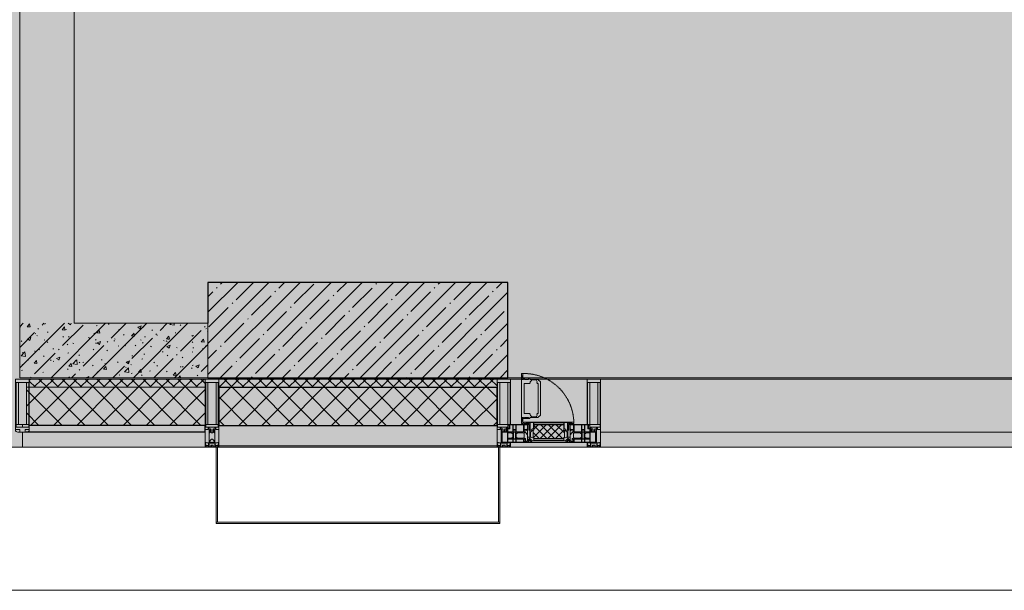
# Model space of a CAD drawing. Header units: millimetres. Extents: x -76220005 to 7466349, y -86687 to 22351.
# Tile 48 of 256: x 44238 to 47848, y -50259 to -48166. Entities that reach past the tile are written whole.
import ezdxf

# ---------------------------------------------------------------- set-up
doc = ezdxf.new("R2010")
doc.units = ezdxf.units.MM
doc.linetypes.add('-D1-02х01', pattern=[3, 2, -1])
for name, color, linetype, lineweight in [('_0', 7, 'Continuous', 13), ('A-200-M_WALL', 7, 'Continuous', 5), ('A-200-M_WALL_PAT', 7, 'Continuous', 5), ('A-214-M_CURT_WALL', 7, 'Continuous', 5), ('A-215-M_CURT_PANEL', 7, 'Continuous', 5), ('A-230-M_FLOOR', 7, 'Continuous', 5), ('A-280-M_COLUMN', 7, 'Continuous', 5), ('A-314-M_WINDOW', 7, 'Continuous', 5), ('S-280-M_COLUMN', 7, 'Continuous', 5), ('Z-060-M_DETAIL', 7, 'Continuous', 5), ('Ограждение', 7, 'Continuous', 5), ('Поручни', 7, 'Continuous', 5)]:
    doc.layers.add(name, color=color, linetype=linetype, lineweight=lineweight)
pattern_1 = [(45, (0, 0), (-21.2132, 21.2132), []), (135, (0, 0), (-21.2132, -21.2132), [])]
pattern_2 = [(45, (0, 0), (-42.4264, 42.4264), []), (135, (0, 0), (-42.4264, -42.4264), [])]
pattern_3 = [(45, (36177.98, -48979.44), (-75.4342, 75.4342), [106.68, -17.78, 3.556, -17.78]), (45, (36177.98, -48904.05), (-75.4342, 75.4342), []), (50, (36177.98, -48979.44), (127.5292, -11.1576), [13.335, -146.685]), (355, (36177.98, -48979.44), (-24.6697, 133.74), [10.668, -117.348]), (100.451, (36188.6, -48980.37), (102.8597, 122.5818), [11.333, -124.663]), (46.184, (36177.98, -48943.88), (189.7552, -29.4304), [20.002, -220.027]), (96.636, (36193.79, -48946.33), (166.1822, 173.1996), [17, -186.995]), (351.184, (36177.98, -48943.88), (166.184, 173.1976), [16.002, -176.022]), (21, (36195.76, -48952.77), (106.1303, -71.586), [13.335, -146.685]), (326, (36195.76, -48952.77), (43.2619, 128.9318), [10.668, -117.348]), (71.451, (36204.6, -48958.73), (149.392, 57.345), [11.333, -124.663]), (37.5, (36177.975, -48979.436), (2.16223, 59.18836), [3.353, -112.573, 3.353, -115.773, -117.792]), (37.5, (36177.975, -48979.436), (2.16223, 59.18836), [-235.052, 3.353, -114.44]), (7.5, (36177.975, -48979.436), (46.77386, 70.12615), [3.353, -64.567, 3.353, -109.906, -44.894]), (7.5, (36177.975, -48979.436), (46.77386, 70.12615), [-181.178, 3.353, -41.542]), (327.5, (36138.326, -48979.436), (94.91367, -4.0101), [3.353, -41.097, 3.353, -135.331, -184.023]), (327.5, (36138.326, -48979.436), (94.91367, -4.0101), [-183.134, 3.353, -180.67]), (317.5, (36120.55, -48979.44), (103.6906, 17.7988), [3.353, -54.432, 3.353, -88.748, -130.683]), (317.5, (36120.55, -48979.44), (103.6906, 17.7988), [-149.885, 3.353, -127.33])]

# ---------------------------------------------------------------- blocks, each defined once
blk = doc.blocks.new('System Panel - A_PAN_Glass-3811965-50_AS_Plan_10')
at = {"layer": 'A-215-M_CURT_PANEL'}
for p, q in [((825, 55), (-825, 55)), ((-825, 55), (-825, 0)), ((825, 0), (825, 55)), ((-825, 0), (825, 0))]:
    blk.add_line(p, q, dxfattribs=at)
blk = doc.blocks.new('Rectangular Mullion - R_StandardFrame_50Wx250H-3725449-50_AS_Plan_10')
at = {"layer": 'A-214-M_CURT_WALL'}
blk.add_line((33540, -505), (31890, -505), dxfattribs=at)
blk = doc.blocks.new('A_PAN_Створка - 383мм-V12-50_AS_Plan_10')
at = {"layer": 'A-215-M_CURT_PANEL'}
h = blk.add_hatch(dxfattribs=at)
h.set_pattern_fill('FP_16', color=256, style=0, pattern_type=2)
h.set_pattern_definition([(225, (10000, -754.981), (14.142136, -14.142136), []), (315, (10000, -754.981), (14.142136, 14.142136), [])])
h.paths.add_polyline_path([(-54.5, -31.8), (-54.9, -34.1), (-57.2, -36.4), (-57.2, -60.8), (-54.6, -63.4), (-53.6, -82.7), (54.6, -81.8), (54.6, -63.4), (57.2, -60.8), (57.2, -36.4), (54.9, -34.1), (54.5, -31.8)])
at = {"layer": 'A-314-M_WINDOW'}
for p, q in [((-67.9, -17), (-171, -17)), ((-171, -17), (-171, -57)), ((-171, -18.5), (-153.5, -18.5)), ((-153.5, -18.5), (-152, -20)), ((-152, -20), (-152, -73.5)), ((-150.5, -17), (-150.5, -29.4)), ((-132.4, -18.6), (-150.5, -18.6)), ((-150.5, -29.4), (-132.4, -29.4)), ((-150.5, -33.6), (-150.5, -68)), ((-136.3, -33.6), (-150.5, -33.6)), ((-137.2, -31), (-135.8, -35)), ((-132.5, -31), (-137.2, -31)), ((-132.1, -36.8), (-135.8, -35)), ((-132.5, -31.9), (-133.4, -33.7)), ((-133.4, -33.7), (-130.1, -35.3)), ((-132.5, -31.9), (-132.5, -31)), ((-132.4, -29.4), (-132.4, -18.6)), ((-131, -18.2), (-131, -29.5)), ((-120.8, -18.2), (-131, -18.2)), ((-131, -29.5), (-120.8, -29.5)), ((-131, -30.9), (-131, -33)), ((-120.8, -30.9), (-131, -30.9)), ((-129.4, -34.6), (-131, -33)), ((-130.1, -35.3), (-129.4, -34.6)), ((-130.1, -35.3), (-130.1, -50.4)), ((-122.4, -34.6), (-120.8, -33)), ((-121.7, -35.3), (-122.4, -34.6)), ((-118.4, -33.7), (-121.7, -35.3)), ((-121.7, -35.3), (-121.7, -50.4)), ((-120.8, -18.2), (-120.8, -29.5)), ((-120.8, -30.9), (-120.8, -33)), ((-119.7, -36.8), (-115.9, -35)), ((-119.3, -18.6), (-92.5, -18.6)), ((-119.3, -29.4), (-119.3, -18.6)), ((-92.5, -29.4), (-119.3, -29.4)), ((-119.3, -31), (-114.6, -31)), ((-119.3, -31.9), (-119.3, -31)), ((-119.3, -31.9), (-118.4, -33.7)), ((-114.6, -31), (-115.9, -35)), ((-94.1, -33.5), (-115.4, -33.5)), ((-89.9, -35.1), (-94.1, -33.5)), ((-92.5, -18.6), (-92.5, -29.4)), ((-90.8, -18.5), (-90.8, -29.4)), ((-87.3, -18.5), (-90.8, -18.5)), ((-90.8, -29.4), (-85.9, -29.4)), ((-89.9, -32.5), (-89.9, -35.1)), ((-85.9, -32.5), (-89.9, -32.5)), ((-89.9, -35.1), (-89.9, -50.9)), ((-87.3, -20.4), (-87.3, -18.5)), ((-87.3, -20.4), (-87.3, -21.9)), ((-84.8, -20.4), (-87.3, -20.4)), ((-87.3, -21.9), (-85.9, -21.9)), ((-85.9, -18.2), (-85.9, -20.4)), ((-75.9, -18.2), (-85.9, -18.2)), ((-85.9, -21.9), (-85.9, -29.4)), ((-85.9, -29.4), (-85.9, -32.5)), ((-83.4, -20.4), (-84.8, -20.4)), ((-70, -33.8), (-83.4, -20.4)), ((-78, -84), (-78, -23.5)), ((-78, -23.5), (-67.9, -23.5)), ((-75.9, -21.5), (-75.9, -18.2)), ((-75.9, -21.5), (-75.9, -23.5)), ((-74.9, -21.5), (-75.9, -21.5)), ((-75.9, -23.5), (-73, -23.5)), ((-74.9, -17.9), (-74.9, -21.5)), ((-68.9, -17.9), (-74.9, -17.9)), ((-67.2, -29.3), (-73, -23.5)), ((-61.4, -23.5), (-70, -32.1)), ((-70, -32.1), (-70, -62.5)), ((-70, -36.8), (-70, -33.8)), ((-68.9, -21.5), (-68.9, -17.9)), ((-67.9, -21.5), (-68.9, -21.5)), ((67.9, -17), (-67.9, -17)), ((-61.4, -23.5), (-67.9, -17)), ((-67.9, -17), (-67.9, -23.5)), ((-67.9, -17), (67.9, -17)), ((-67.9, -21.5), (-67.9, -23.5)), ((-67.9, -23.5), (-64.6, -26.8)), ((-67.9, -23.5), (-64.6, -26.8)), ((-64.6, -26.8), (-67.2, -29.3)), ((-64.6, -26.8), (-61.4, -23.5)), ((61.4, -23.5), (-61.4, -23.5)), ((67.9, -17), (61.4, -23.5)), ((70, -32.1), (61.4, -23.5)), ((61.4, -23.5), (64.6, -26.8)), ((67.9, -23.5), (64.6, -26.8)), ((64.6, -26.8), (67.9, -23.5)), ((64.6, -26.8), (67.2, -29.3)), ((67.2, -29.3), (73, -23.5)), ((67.9, -23.5), (67.9, -17)), ((171, -17), (67.9, -17)), ((67.9, -21.5), (67.9, -23.5)), ((67.9, -21.5), (68.9, -21.5)), ((67.9, -23.5), (78, -23.5)), ((68.9, -17.9), (74.9, -17.9)), ((68.9, -21.5), (68.9, -17.9)), ((70, -33.8), (83.4, -20.4)), ((70, -62.5), (70, -32.1)), ((70, -36.8), (70, -33.8)), ((75.9, -23.5), (73, -23.5)), ((74.9, -17.9), (74.9, -21.5)), ((74.9, -21.5), (75.9, -21.5)), ((75.9, -18.2), (85.9, -18.2)), ((75.9, -21.5), (75.9, -18.2)), ((75.9, -21.5), (75.9, -23.5)), ((78, -23.5), (78, -84)), ((83.4, -20.4), (84.8, -20.4)), ((84.8, -20.4), (87.3, -20.4)), ((85.9, -18.2), (85.9, -20.4)), ((85.9, -21.9), (85.9, -29.4)), ((87.3, -21.9), (85.9, -21.9)), ((85.9, -29.4), (85.9, -32.5)), ((90.8, -29.4), (85.9, -29.4)), ((85.9, -32.5), (89.9, -32.5)), ((87.3, -18.5), (90.8, -18.5)), ((87.3, -20.4), (87.3, -18.5)), ((87.3, -20.4), (87.3, -21.9)), ((89.9, -32.5), (89.9, -35.1)), ((89.9, -35.1), (94.1, -33.5)), ((89.9, -35.1), (89.9, -50.9)), ((90.8, -18.5), (90.8, -29.4)), ((92.5, -18.6), (92.5, -29.4)), ((119.3, -18.6), (92.5, -18.6)), ((92.5, -29.4), (119.3, -29.4)), ((94.1, -33.5), (115.4, -33.5)), ((114.6, -31), (115.9, -35)), ((119.3, -31), (114.6, -31)), ((119.7, -36.8), (115.9, -35)), ((119.3, -31.9), (118.4, -33.7)), ((118.4, -33.7), (121.7, -35.3)), ((119.3, -29.4), (119.3, -18.6)), ((119.3, -31.9), (119.3, -31)), ((120.8, -18.2), (120.8, -29.5)), ((120.8, -18.2), (131, -18.2)), ((131, -29.5), (120.8, -29.5)), ((120.8, -30.9), (120.8, -33)), ((120.8, -30.9), (131, -30.9)), ((122.4, -34.6), (120.8, -33)), ((121.7, -35.3), (122.4, -34.6)), ((121.7, -35.3), (121.7, -50.4)), ((129.4, -34.6), (131, -33)), ((130.1, -35.3), (129.4, -34.6)), ((133.4, -33.7), (130.1, -35.3)), ((130.1, -35.3), (130.1, -50.4)), ((131, -18.2), (131, -29.5)), ((131, -30.9), (131, -33)), ((132.1, -36.8), (135.8, -35)), ((132.4, -18.6), (150.5, -18.6)), ((132.4, -29.4), (132.4, -18.6)), ((150.5, -29.4), (132.4, -29.4)), ((132.5, -31), (137.2, -31)), ((132.5, -31.9), (132.5, -31)), ((132.5, -31.9), (133.4, -33.7)), ((137.2, -31), (135.8, -35)), ((136.3, -33.6), (150.5, -33.6)), ((150.5, -17), (150.5, -29.4)), ((150.5, -33.6), (150.5, -68)), ((153.5, -18.5), (152, -20)), ((152, -20), (152, -73.5)), ((171, -18.5), (153.5, -18.5)), ((171, -57), (171, -17)), ((-171, -55.5), (-152, -55.5)), ((-171, -57), (-156, -57)), ((-153, -60), (-153, -73.5)), ((-136.4, -52.4), (-150.5, -52.4)), ((-150.5, -56.6), (-132.4, -56.6)), ((-150.5, -68), (-143.5, -68)), ((-150.5, -69.5), (-150.5, -73.5)), ((-145, -69.5), (-150.5, -69.5)), ((-145, -69.5), (-145, -79.5)), ((-143.5, -68), (-143.5, -81)), ((-137.2, -54.8), (-135.8, -50.8)), ((-132.5, -54.8), (-137.2, -54.8)), ((-132.1, -49), (-135.8, -50.8)), ((-133.4, -52), (-130.1, -50.4)), ((-132.5, -53.8), (-133.4, -52)), ((-132.5, -53.8), (-132.5, -54.8)), ((-132.4, -56.6), (-132.4, -82.5)), ((-132.1, -49), (-132.1, -36.8)), ((-129.4, -51.1), (-131, -52.7)), ((-131, -55.1), (-131, -52.7)), ((-120.8, -55.1), (-131, -55.1)), ((-131, -56.5), (-131, -62.6)), ((-131, -56.5), (-120.8, -56.5)), ((-120.8, -62.6), (-131, -62.6)), ((-131, -64.6), (-120.8, -64.6)), ((-131, -82.5), (-131, -64.6)), ((-130.1, -50.4), (-129.4, -51.1)), ((-121.7, -50.4), (-122.4, -51.1)), ((-122.4, -51.1), (-120.8, -52.7)), ((-118.4, -52), (-121.7, -50.4)), ((-120.8, -55.1), (-120.8, -52.7)), ((-120.8, -56.5), (-120.8, -62.6)), ((-120.8, -82.5), (-120.8, -64.6)), ((-119.7, -49), (-119.7, -36.8)), ((-119.7, -49), (-115.9, -50.8)), ((-119.3, -53.8), (-118.4, -52)), ((-119.3, -53.8), (-119.3, -54.8)), ((-119.3, -54.8), (-114.6, -54.8)), ((-119.3, -56.6), (-119.3, -82.5)), ((-92.5, -56.6), (-119.3, -56.6)), ((-114.6, -54.8), (-115.9, -50.8)), ((-94.1, -52.5), (-115.3, -52.5)), ((-89.9, -50.9), (-94.1, -52.5)), ((-92.5, -56.6), (-92.5, -82.5)), ((-90.8, -56.6), (-85.9, -56.6)), ((-90.8, -62.7), (-90.8, -56.6)), ((-80.4, -62.7), (-90.8, -62.7)), ((-90.8, -64.6), (-90.8, -82.5)), ((-80.1, -64.6), (-90.8, -64.6)), ((-89.9, -52.2), (-89.9, -50.9)), ((-89.9, -52.2), (-88.6, -53.5)), ((-85.9, -53.5), (-88.6, -53.5)), ((-85.9, -53.5), (-78, -45.6)), ((-85.9, -56.6), (-85.9, -53.5)), ((-80.4, -61.1), (-80.4, -62.7)), ((-78, -61.1), (-80.4, -61.1)), ((-80.1, -66.1), (-80.1, -64.6)), ((-78, -66.1), (-80.1, -66.1)), ((-78, -36.8), (-70, -36.8)), ((-78, -45.6), (-78, -36.8)), ((-78, -66.1), (-78, -61.1)), ((-70, -62.5), (-73.9, -62.5)), ((-73.9, -62.5), (-73.9, -87.5)), ((78, -36.8), (70, -36.8)), ((73.9, -62.5), (70, -62.5)), ((73.9, -87.5), (73.9, -62.5)), ((78, -45.6), (78, -36.8)), ((85.9, -53.5), (78, -45.6)), ((78, -61.1), (80.4, -61.1)), ((78, -66.1), (78, -61.1)), ((78, -66.1), (80.1, -66.1)), ((80.1, -64.6), (90.8, -64.6)), ((80.1, -66.1), (80.1, -64.6)), ((80.4, -61.1), (80.4, -62.7)), ((80.4, -62.7), (90.8, -62.7)), ((85.9, -53.5), (88.6, -53.5)), ((85.9, -56.6), (85.9, -53.5)), ((90.8, -56.6), (85.9, -56.6)), ((89.9, -52.2), (88.6, -53.5)), ((89.9, -50.9), (94.1, -52.5)), ((89.9, -52.2), (89.9, -50.9)), ((90.8, -62.7), (90.8, -56.6)), ((90.8, -64.6), (90.8, -82.5)), ((92.5, -56.6), (119.3, -56.6)), ((92.5, -56.6), (92.5, -82.5)), ((94.1, -52.5), (115.3, -52.5)), ((114.6, -54.8), (115.9, -50.8)), ((119.3, -54.8), (114.6, -54.8)), ((119.7, -49), (115.9, -50.8)), ((118.4, -52), (121.7, -50.4)), ((119.3, -53.8), (118.4, -52)), ((119.3, -53.8), (119.3, -54.8)), ((119.3, -56.6), (119.3, -82.5)), ((119.7, -49), (119.7, -36.8)), ((122.4, -51.1), (120.8, -52.7)), ((120.8, -55.1), (120.8, -52.7)), ((120.8, -55.1), (131, -55.1)), ((120.8, -56.5), (120.8, -62.6)), ((131, -56.5), (120.8, -56.5)), ((120.8, -62.6), (131, -62.6)), ((120.8, -82.5), (120.8, -64.6)), ((131, -64.6), (120.8, -64.6)), ((121.7, -50.4), (122.4, -51.1)), ((130.1, -50.4), (129.4, -51.1)), ((129.4, -51.1), (131, -52.7)), ((133.4, -52), (130.1, -50.4)), ((131, -55.1), (131, -52.7)), ((131, -56.5), (131, -62.6)), ((131, -82.5), (131, -64.6)), ((132.1, -49), (132.1, -36.8)), ((132.1, -49), (135.8, -50.8)), ((150.5, -56.6), (132.4, -56.6)), ((132.4, -56.6), (132.4, -82.5)), ((132.5, -53.8), (133.4, -52)), ((132.5, -53.8), (132.5, -54.8)), ((132.5, -54.8), (137.2, -54.8)), ((137.2, -54.8), (135.8, -50.8)), ((136.4, -52.4), (150.5, -52.4)), ((143.5, -68), (143.5, -81)), ((150.5, -68), (143.5, -68)), ((145, -69.5), (150.5, -69.5)), ((145, -69.5), (145, -79.5)), ((150.5, -69.5), (150.5, -73.5)), ((171, -55.5), (152, -55.5)), ((153, -73.5), (153, -60)), ((156, -57), (171, -57)), ((-153, -73.5), (-150, -73.5)), ((-150, -73.5), (-150, -84)), ((-150, -84), (-78, -84)), ((-148.5, -81), (-148.5, -82.5)), ((-143.5, -81), (-148.5, -81)), ((-148.5, -82.5), (-132.4, -82.5)), ((-131, -82.5), (-120.8, -82.5)), ((-119.3, -82.5), (-92.5, -82.5)), ((-73.9, -87.5), (-91.5, -87.5)), ((-91.5, -87.5), (-91.5, -92)), ((-91.5, -92), (91.5, -92)), ((-90.8, -82.5), (-79.5, -82.5)), ((-78, -84), (-85, -84)), ((-85, -84), (-85, -87.5)), ((-85, -87.5), (-78, -87.5)), ((-79.5, -80.6), (-78, -80.6)), ((-79.5, -82.5), (-79.5, -80.6)), ((-78, -87.5), (-78, -84)), ((-78, -84), (-73.9, -84)), ((73.9, -84), (78, -84)), ((91.5, -87.5), (73.9, -87.5)), ((79.5, -80.6), (78, -80.6)), ((78, -87.5), (78, -84)), ((78, -84), (85, -84)), ((78, -84), (150, -84)), ((85, -87.5), (78, -87.5)), ((79.5, -82.5), (79.5, -80.6)), ((90.8, -82.5), (79.5, -82.5)), ((85, -84), (85, -87.5)), ((91.5, -92), (91.5, -87.5)), ((119.3, -82.5), (92.5, -82.5)), ((131, -82.5), (120.8, -82.5)), ((148.5, -82.5), (132.4, -82.5)), ((143.5, -81), (148.5, -81)), ((148.5, -81), (148.5, -82.5)), ((150, -84), (150, -73.5)), ((150, -73.5), (153, -73.5))]:
    blk.add_line(p, q, dxfattribs=at)
for centre, start, end in [((-156, -60), 0, 90), ((156, -60), 90, 180)]:
    blk.add_arc(centre, 3, start, end, dxfattribs=at)
at = {"layer": 'A-314-M_WINDOW', "linetype": '-D1-02х01'}
blk.add_arc((91.4, -87.5), 183, 181.4091, 271.1445, dxfattribs=at)
at = {"layer": 'Z-060-M_DETAIL'}
for p, q in [((-70, -32.1), (-61.4, -23.5)), ((-70, -62.5), (-70, -32.1)), ((-65.7, -37.4), (-60.8, -34.7)), ((61.4, -23.5), (-61.4, -23.5)), ((-60.8, -34.7), (-57.3, -35.9)), ((-55.2, -33.8), (-57.3, -35.9)), ((-54.9, -34.1), (-57.2, -36.4)), ((-55.2, -33.8), (-54.8, -31.5)), ((-54.9, -25.8), (-53.9, -24.8)), ((-54.9, -29.5), (-54.9, -25.8)), ((-53.9, -30.5), (-54.9, -29.5)), ((-54.5, -31.8), (-54.9, -34.1)), ((0, -31.5), (-54.8, -31.5)), ((54.5, -31.8), (-54.5, -31.8)), ((-53.9, -24.8), (53.9, -24.8)), ((53.9, -30.5), (-53.9, -30.5)), ((0, -31.5), (54.8, -31.5)), ((54.9, -25.8), (53.9, -24.8)), ((53.9, -30.5), (54.9, -29.5)), ((54.9, -34.1), (54.5, -31.8)), ((55.2, -33.8), (54.8, -31.5)), ((54.9, -29.5), (54.9, -25.8)), ((57.2, -36.4), (54.9, -34.1)), ((55.2, -33.8), (57.3, -35.9)), ((60.8, -34.7), (57.3, -35.9)), ((65.7, -37.4), (60.8, -34.7)), ((70, -32.1), (61.4, -23.5)), ((70, -62.5), (70, -32.1)), ((-73.9, -62.5), (-70, -62.5)), ((-73.9, -87.5), (-73.9, -62.5)), ((-69.4, -66.5), (-73.9, -66.5)), ((-69.4, -81.5), (-69.4, -66.5)), ((-61.7, -62.5), (-67.9, -62.5)), ((-67.9, -62.5), (-67.9, -89.3)), ((-67.8, -38.3), (-65.7, -37.4)), ((-67.8, -55.7), (-67.8, -38.3)), ((-66, -56.5), (-67.8, -55.7)), ((-66, -56.5), (-62, -59.1)), ((-62, -59.1), (-60.7, -61)), ((-61.7, -64.9), (-61.7, -62.5)), ((-60.1, -67.7), (-61.7, -64.9)), ((-60.7, -61), (-57.4, -61)), ((-56.4, -67.7), (-60.1, -67.7)), ((-57.4, -61), (-54.9, -63.5)), ((-57.2, -36.4), (-57.2, -60.8)), ((-57.2, -60.8), (-54.6, -63.4)), ((-56.4, -89.4), (-56.4, -67.7)), ((-54.9, -63.5), (-54.9, -81.9)), ((-54.6, -63.4), (-54.6, -81.8)), ((54.6, -63.4), (57.2, -60.8)), ((54.6, -81.8), (54.6, -63.4)), ((57.4, -61), (54.9, -63.5)), ((54.9, -63.5), (54.9, -81.9)), ((56.4, -67.7), (60.1, -67.7)), ((56.4, -89.4), (56.4, -67.7)), ((57.2, -60.8), (57.2, -36.4)), ((60.7, -61), (57.4, -61)), ((60.1, -67.7), (61.7, -64.9)), ((62, -59.1), (60.7, -61)), ((61.7, -62.5), (67.9, -62.5)), ((61.7, -64.9), (61.7, -62.5)), ((66, -56.5), (62, -59.1)), ((67.8, -38.3), (65.7, -37.4)), ((66, -56.5), (67.8, -55.7)), ((67.8, -55.7), (67.8, -38.3)), ((67.9, -62.5), (67.9, -89.3)), ((69.4, -66.5), (73.9, -66.5)), ((69.4, -81.5), (69.4, -66.5)), ((73.9, -62.5), (70, -62.5)), ((73.9, -87.5), (73.9, -62.5)), ((-91.5, -87.5), (-73.9, -87.5)), ((-91.5, -92), (-91.5, -87.5)), ((-91.5, -92), (91.5, -92)), ((-83.4, -90.3), (-83.4, -87.5)), ((-83.4, -90.3), (-69.4, -90.3)), ((-73.9, -81.5), (-69.4, -81.5)), ((-69.4, -85.5), (-73.9, -85.5)), ((-69.4, -90.3), (-69.4, -85.5)), ((-67.9, -89.3), (-66.9, -90.3)), ((-66.9, -90.3), (-57.4, -90.3)), ((-57.4, -90.3), (-56.4, -89.4)), ((-54.9, -81.9), (-53.8, -83)), ((-54.9, -85.6), (-53.9, -84.6)), ((-54.9, -89.3), (-54.9, -85.6)), ((-53.9, -90.3), (-54.9, -89.3)), ((-54.6, -81.8), (-53.6, -82.7)), ((-53.9, -84.6), (53.9, -84.6)), ((53.9, -90.3), (-53.9, -90.3)), ((53.8, -83), (-53.8, -83)), ((-53.6, -82.7), (53.6, -82.7)), ((53.6, -82.7), (54.6, -81.8)), ((54.9, -81.9), (53.8, -83)), ((54.9, -85.6), (53.9, -84.6)), ((53.9, -90.3), (54.9, -89.3)), ((54.9, -89.3), (54.9, -85.6)), ((57.4, -90.3), (56.4, -89.4)), ((66.9, -90.3), (57.4, -90.3)), ((67.9, -89.3), (66.9, -90.3)), ((73.9, -81.5), (69.4, -81.5)), ((69.4, -85.5), (73.9, -85.5)), ((69.4, -90.3), (69.4, -85.5)), ((83.4, -90.3), (69.4, -90.3)), ((91.5, -87.5), (73.9, -87.5)), ((83.4, -90.3), (83.4, -87.5)), ((91.5, -92), (91.5, -87.5))]:
    blk.add_line(p, q, dxfattribs=at)
at = {"layer": 'Z-060-M_DETAIL', "color": 9, "true_color": 0xc8c8c8}
for p, q in [((70.1, -105.1), (70.1, -109)), ((95.1, -105.1), (70.1, -105.1)), ((74.1, -109.6), (74.1, -105.1)), ((89.1, -105.1), (89.1, -109.6)), ((93.1, -109.6), (93.1, -105.1)), ((95.1, -87.5), (95.1, -105.1)), ((99.6, -87.5), (95.1, -87.5)), ((97.9, -95.6), (95.1, -95.6)), ((97.9, -95.6), (97.9, -109.6)), ((99.6, -270.5), (99.6, -87.5)), ((39.7, -109), (31.1, -117.6)), ((31.1, -117.6), (31.1, -240.4)), ((41.4, -123.8), (39.1, -124.2)), ((39.1, -179), (39.1, -124.2)), ((70.1, -109), (39.7, -109)), ((41.4, -123.8), (43.5, -121.7)), ((45, -113.3), (42.3, -118.2)), ((42.3, -118.2), (43.5, -121.7)), ((45.9, -111.2), (45, -113.3)), ((63.3, -111.2), (45.9, -111.2)), ((64.1, -113), (63.3, -111.2)), ((64.1, -113), (66.7, -117)), ((66.7, -117), (68.6, -118.3)), ((68.6, -118.3), (68.6, -121.6)), ((68.6, -121.6), (71.1, -124.1)), ((71.1, -124.1), (89.5, -124.1)), ((89.1, -109.6), (74.1, -109.6)), ((89.5, -124.1), (90.6, -125.2)), ((90.6, -125.2), (90.6, -232.8)), ((97.9, -109.6), (93.1, -109.6)), ((39.1, -179), (39.1, -233.8)), ((39.7, -249), (31.1, -240.4)), ((41.4, -234.2), (39.1, -233.8)), ((70.1, -249), (39.7, -249)), ((41.4, -234.2), (43.5, -236.3)), ((42.3, -239.8), (43.5, -236.3)), ((45, -244.7), (42.3, -239.8)), ((45.9, -246.8), (45, -244.7)), ((63.3, -246.8), (45.9, -246.8)), ((64.1, -245), (63.3, -246.8)), ((64.1, -245), (66.7, -241)), ((66.7, -241), (68.6, -239.7)), ((68.6, -236.4), (71.1, -233.9)), ((68.6, -239.7), (68.6, -236.4)), ((70.1, -252.9), (70.1, -249)), ((71.1, -233.9), (89.5, -233.9)), ((74.1, -248.4), (74.1, -252.9)), ((89.1, -248.4), (74.1, -248.4)), ((89.1, -252.9), (89.1, -248.4)), ((89.5, -233.9), (90.6, -232.8)), ((93.1, -248.4), (93.1, -252.9)), ((97.9, -248.4), (93.1, -248.4)), ((97.9, -262.4), (97.9, -248.4)), ((95.1, -252.9), (70.1, -252.9)), ((95.1, -270.5), (95.1, -252.9)), ((97.9, -262.4), (95.1, -262.4)), ((99.6, -270.5), (95.1, -270.5))]:
    blk.add_line(p, q, dxfattribs=at)
blk = doc.blocks.new('Rectangular Mullion - R_StandardFrame_50Wx250H-V7-50_AS_Plan_10')
at = {"layer": 'A-214-M_CURT_WALL'}
for p, q in [((34660, -505), (34700.4, -505)), ((34729.9, -505), (34940, -505)), ((34660, -755), (34940, -755))]:
    blk.add_line(p, q, dxfattribs=at)
blk = doc.blocks.new('Rectangular Mullion - 50Wx250H-V1-50_AS_Plan_10')
at = {"layer": 'Z-060-M_DETAIL'}
for p, q in [((-25, 84), (-25, 250)), ((-25, 250), (0, 250)), ((-23, 237.3), (0, 237.3)), ((-23, 237.3), (-23, 84)), ((-14.9, 84), (-14.9, 237.3)), ((25, 250), (0, 250)), ((23, 237.3), (0, 237.3)), ((14.9, 84), (14.9, 237.3)), ((23, 237.3), (23, 73.6)), ((25, 65.2), (25, 250)), ((0, 84), (-15, 84)), ((-0.5, 73.6), (-15, 73.6)), ((0, 84), (23, 84)), ((0.5, 73.6), (23, 73.6)), ((-10, 71.3), (-12, 71.3)), ((-10, 57.4), (-10, 71.3)), ((-7, 65.2), (-5.9, 67.3)), ((-7, 65.2), (-7, 57)), ((-4.1, 67.3), (-5.9, 67.3)), ((-4.1, 67.3), (-2.9, 65.1)), ((-2.9, 65.1), (-2.9, 57)), ((4.1, 67.3), (2.9, 65.1)), ((2.9, 65.1), (2.9, 57)), ((4.1, 67.3), (5.9, 67.3)), ((7, 65.2), (5.9, 67.3)), ((7, 65.2), (7, 54.7)), ((8.7, 53), (7, 54.7)), ((8.7, 53), (10, 53)), ((10, 71.3), (14, 71.3)), ((10, 53), (10, 71.3)), ((10, 53), (10, 17)), ((14, 71.3), (14, 65.2)), ((14, 65.2), (25, 65.2)), ((-23.8, 14.6), (-25, 14.2)), ((-25, 0), (-25, 14.2)), ((-23.8, 17), (-23.8, 14.6)), ((-22.5, 10.6), (-23.8, 14.6)), ((-22.5, 10.6), (-23.7, 9.9)), ((-23.7, 1.3), (-23.7, 9.9)), ((-23.7, 1.3), (-11.8, 1.3)), ((-23.2, 10.2), (-22.5, 8)), ((-22.5, 8), (-22.5, 4.5)), ((-21.3, 4.5), (-22.5, 4.5)), ((-22.3, 17), (-22.3, 16)), ((-22.3, 16), (-21.3, 16)), ((-19.9, 17), (-21.3, 16)), ((-21.3, 4.5), (-21.3, 6.5)), ((-21.3, 6.5), (-14.2, 6.5)), ((-7.4, 16.6), (-18.4, 16.6)), ((-14.2, 6.5), (-14.2, 4.5)), ((-13.2, 4.5), (-14.2, 4.5)), ((-13.2, 4.5), (-12.2, 7.2)), ((-12.7, 7.6), (-11.3, 11.4)), ((-12.7, 7.6), (-11.8, 6.9)), ((-12.2, 9), (-12.2, 14.8)), ((-12.2, 14.8), (0, 14.8)), ((-11.8, 1.3), (-11.8, 6.9)), ((-10.5, 11.2), (-11.3, 11.4)), ((-10.5, 1.5), (-10.5, 11.2)), ((-4.8, 1.5), (-10.5, 1.5)), ((0, 8), (-4.8, 8)), ((-4.8, 1.5), (-4.8, 8)), ((-2.6, 16.8), (0, 16.8)), ((2.6, 16.8), (0, 16.8)), ((0, 14.8), (0, 16.8)), ((0, 14.8), (0, 16.8)), ((12.2, 14.8), (0, 14.8)), ((0, 0), (0, 8)), ((0, 8), (4.8, 8)), ((0, 0), (0, 8)), ((4.8, 1.5), (4.8, 8)), ((4.8, 1.5), (10.5, 1.5)), ((8.5, 23), (6, 25.5)), ((6, 18), (7.4, 18)), ((7.4, 18), (7.4, 16.6)), ((7.4, 16.6), (18.4, 16.6)), ((7.5, 18.5), (8.5, 18.5)), ((7.5, 17), (7.5, 18.5)), ((10, 17), (7.5, 17)), ((8.5, 18.5), (8.5, 23)), ((10.5, 11.2), (11.3, 11.4)), ((10.5, 1.5), (10.5, 11.2)), ((12.7, 7.6), (11.3, 11.4)), ((12.7, 7.6), (11.8, 6.9)), ((11.8, 1.3), (11.8, 6.9)), ((23.7, 1.3), (11.8, 1.3)), ((12.2, 9), (12.2, 14.8)), ((13.2, 4.5), (12.2, 7.2)), ((13.2, 4.5), (14.2, 4.5)), ((21.3, 6.5), (14.2, 6.5)), ((14.2, 6.5), (14.2, 4.5)), ((18.4, 16.6), (19, 17.6)), ((19, 17.6), (21.3, 16)), ((22.3, 16), (21.3, 16)), ((21.3, 4.5), (21.3, 6.5)), ((21.3, 4.5), (22.5, 4.5)), ((22.3, 17), (22.3, 16)), ((22.3, 17), (23.8, 17)), ((22.5, 10.6), (23.8, 14.6)), ((22.5, 10.6), (23.7, 9.9)), ((23.2, 10.2), (22.5, 8)), ((22.5, 8), (22.5, 4.5)), ((23.7, 1.3), (23.7, 9.9)), ((23.8, 17), (23.8, 14.6)), ((23.8, 14.6), (25, 14.2)), ((25, 0), (25, 14.2)), ((-25, 0), (0, 0)), ((25, 0), (0, 0))]:
    blk.add_line(p, q, dxfattribs=at)
for centre, start, end in [((-0.5, 73.1), 360, 90), ((0.5, 73.1), 90, 180)]:
    blk.add_arc(centre, 0.5, start, end, dxfattribs=at)
blk = doc.blocks.new('Rectangular Mullion - R_StandardFrame_50Wx250H-3548423-50_AS_Plan_10')
at = {"layer": 'A-214-M_CURT_WALL', "lineweight": 9}
for p, q in [((-25, -17), (-25, 0)), ((-25, 0), (25, 0)), ((25, 0), (25, -250)), ((-25, -250), (-25, -84)), ((25, -250), (-25, -250))]:
    blk.add_line(p, q, dxfattribs=at)
blk = doc.blocks.new('Rectangular Mullion - 50Wx250H-2623690-50_AS_Plan_10')
at = {"layer": 'Z-060-M_DETAIL'}
for p, q in [((-25, 65.2), (-25, 250)), ((-25, 250), (0, 250)), ((-23, 237.3), (0, 237.3)), ((-23, 237.3), (-23, 73.6)), ((-14.9, 84), (-14.9, 237.3)), ((25, 250), (0, 250)), ((23, 237.3), (0, 237.3)), ((14.9, 84), (14.9, 237.3)), ((23, 237.3), (23, 73.6)), ((25, 65.2), (25, 250)), ((0, 84), (-23, 84)), ((-0.5, 73.6), (-23, 73.6)), ((0, 84), (23, 84)), ((0.5, 73.6), (23, 73.6)), ((-14, 65.2), (-25, 65.2)), ((-14, 71.3), (-14, 65.2)), ((-10, 71.3), (-14, 71.3)), ((-10, 53), (-10, 71.3)), ((-8.7, 53), (-10, 53)), ((-10, 53), (-10, 17)), ((-8.7, 53), (-7, 54.7)), ((-7, 65.2), (-5.9, 67.3)), ((-7, 65.2), (-7, 54.7)), ((-4.1, 67.3), (-5.9, 67.3)), ((-4.1, 67.3), (-2.9, 65.1)), ((-2.9, 65.1), (-2.9, 54.6)), ((-1.3, 53), (-2.9, 54.6)), ((0, 53), (-1.3, 53)), ((0, 53), (1.3, 53)), ((1.3, 53), (2.9, 54.6)), ((4.1, 67.3), (2.9, 65.1)), ((2.9, 65.1), (2.9, 54.6)), ((4.1, 67.3), (5.9, 67.3)), ((7, 65.2), (5.9, 67.3)), ((7, 65.2), (7, 54.7)), ((8.7, 53), (7, 54.7)), ((8.7, 53), (10, 53)), ((10, 71.3), (14, 71.3)), ((10, 53), (10, 71.3)), ((10, 53), (10, 17)), ((14, 71.3), (14, 65.2)), ((14, 65.2), (25, 65.2)), ((-23.8, 14.6), (-25, 14.2)), ((-25, 0), (-25, 14.2)), ((-22.3, 17), (-23.8, 17)), ((-23.8, 17), (-23.8, 14.6)), ((-22.5, 10.6), (-23.8, 14.6)), ((-22.5, 10.6), (-23.7, 9.9)), ((-23.7, 1.3), (-23.7, 9.9)), ((-23.7, 1.3), (-11.8, 1.3)), ((-23.2, 10.2), (-22.5, 8)), ((-22.5, 8), (-22.5, 4.5)), ((-21.3, 4.5), (-22.5, 4.5)), ((-22.3, 17), (-22.3, 16)), ((-22.3, 16), (-21.3, 16)), ((-19, 17.6), (-21.3, 16)), ((-21.3, 4.5), (-21.3, 6.5)), ((-21.3, 6.5), (-14.2, 6.5)), ((-18.4, 16.6), (-19, 17.6)), ((-7.4, 16.6), (-18.4, 16.6)), ((-14.2, 6.5), (-14.2, 4.5)), ((-13.2, 4.5), (-14.2, 4.5)), ((-13.2, 4.5), (-12.2, 7.2)), ((-12.7, 7.6), (-11.3, 11.4)), ((-12.7, 7.6), (-11.8, 6.9)), ((-12.2, 9), (-12.2, 14.8)), ((-12.2, 14.8), (0, 14.8)), ((-11.8, 1.3), (-11.8, 6.9)), ((-10.5, 11.2), (-11.3, 11.4)), ((-10.5, 1.5), (-10.5, 11.2)), ((-4.8, 1.5), (-10.5, 1.5)), ((-10, 17), (-7.5, 17)), ((-8.5, 23), (-1.5, 30)), ((-8.5, 18.5), (-8.5, 23)), ((-7.5, 18.5), (-8.5, 18.5)), ((-7.5, 17), (-7.5, 18.5)), ((-7.4, 18), (-7.4, 16.6)), ((-2.6, 18), (-7.4, 18)), ((0, 8), (-4.8, 8)), ((-4.8, 1.5), (-4.8, 8)), ((-2.6, 18), (-2.6, 16.8)), ((-2.6, 16.8), (0, 16.8)), ((-1.5, 30), (0, 30)), ((1.5, 30), (0, 30)), ((2.6, 16.8), (0, 16.8)), ((0, 14.8), (0, 16.8)), ((0, 14.8), (0, 16.8)), ((12.2, 14.8), (0, 14.8)), ((0, 0), (0, 8)), ((0, 8), (4.8, 8)), ((0, 0), (0, 8)), ((8.5, 23), (1.5, 30)), ((2.6, 18), (2.6, 16.8)), ((2.6, 18), (7.4, 18)), ((4.8, 1.5), (4.8, 8)), ((4.8, 1.5), (10.5, 1.5)), ((7.4, 18), (7.4, 16.6)), ((7.4, 16.6), (18.4, 16.6)), ((7.5, 18.5), (8.5, 18.5)), ((7.5, 17), (7.5, 18.5)), ((10, 17), (7.5, 17)), ((8.5, 18.5), (8.5, 23)), ((10.5, 11.2), (11.3, 11.4)), ((10.5, 1.5), (10.5, 11.2)), ((12.7, 7.6), (11.3, 11.4)), ((12.7, 7.6), (11.8, 6.9)), ((11.8, 1.3), (11.8, 6.9)), ((23.7, 1.3), (11.8, 1.3)), ((12.2, 9), (12.2, 14.8)), ((13.2, 4.5), (12.2, 7.2)), ((13.2, 4.5), (14.2, 4.5)), ((21.3, 6.5), (14.2, 6.5)), ((14.2, 6.5), (14.2, 4.5)), ((18.4, 16.6), (19, 17.6)), ((19, 17.6), (21.3, 16)), ((22.3, 16), (21.3, 16)), ((21.3, 4.5), (21.3, 6.5)), ((21.3, 4.5), (22.5, 4.5)), ((22.3, 17), (22.3, 16)), ((22.3, 17), (23.8, 17)), ((22.5, 10.6), (23.8, 14.6)), ((22.5, 10.6), (23.7, 9.9)), ((23.2, 10.2), (22.5, 8)), ((22.5, 8), (22.5, 4.5)), ((23.7, 1.3), (23.7, 9.9)), ((23.8, 17), (23.8, 14.6)), ((23.8, 14.6), (25, 14.2)), ((25, 0), (25, 14.2)), ((-25, 0), (0, 0)), ((25, 0), (0, 0))]:
    blk.add_line(p, q, dxfattribs=at)
for centre, start, end in [((-0.5, 73.1), 360, 90), ((0.5, 73.1), 90, 180)]:
    blk.add_arc(centre, 0.5, start, end, dxfattribs=at)
blk = doc.blocks.new('Rectangular Mullion - R_StandardFrame_50Wx250H-4276982-50_AS_Plan_10')
at = {"layer": 'A-214-M_CURT_WALL', "lineweight": 9}
for p, q in [((-50, -250), (-50, 0)), ((-50, 0), (0, 0)), ((0, 0), (0, -250)), ((0, -250), (-50, -250))]:
    blk.add_line(p, q, dxfattribs=at)
blk = doc.blocks.new('Rectangular Mullion - 50Wx250H-3156125-50_AS_Plan_10')
at = {"layer": 'Z-060-M_DETAIL'}
for p, q in [((0, 250), (-25, 250)), ((-25, 250), (-25, 237.3)), ((-25, 65.2), (-25, 250)), ((-25, 250), (0, 250)), ((-23, 237.3), (0, 237.3)), ((-23, 237.3), (0, 237.3)), ((-23, 237.3), (-23, 73.6)), ((0, 237.3), (-14.9, 237.3)), ((-14.9, 237.3), (-14.9, 84)), ((-14.9, 84), (-14.9, 237.3)), ((25, 250), (0, 250)), ((25, 250), (0, 250)), ((14.9, 237.3), (0, 237.3)), ((0, 237.3), (23, 237.3)), ((23, 237.3), (0, 237.3)), ((14.9, 84), (14.9, 237.3)), ((14.9, 84), (14.9, 237.3)), ((23, 237.3), (23, 73.6)), ((25, 237.3), (25, 250)), ((25, 65.2), (25, 250)), ((-25, 73.6), (-25, 65.2)), ((0, 84), (-23, 84)), ((-23, 84), (-23, 73.6)), ((0, 84), (-23, 84)), ((-23, 73.6), (0, 73.6)), ((0, 73.6), (-23, 73.6)), ((-0.5, 73.6), (-23, 73.6)), ((-14.9, 84), (0, 84)), ((0, 84), (14.9, 84)), ((23, 84), (0, 84)), ((0, 84), (0, 73.6)), ((0, 84), (23, 84)), ((0, 73.6), (0, 84)), ((0, 73.6), (23, 73.6)), ((23, 73.6), (0, 73.6)), ((0.5, 73.6), (23, 73.6)), ((23, 73.6), (23, 84)), ((25, 65.2), (25, 73.6)), ((-25, 65.2), (-25, 60.2)), ((-10, 65.2), (-25, 65.2)), ((-25, 65.2), (-25, 60.2)), ((-25, 65.2), (-10, 65.2)), ((-10, 65.2), (-25, 65.2)), ((-10, 55), (-14, 55)), ((-14, 55), (-10, 55)), ((-10, 55), (-10, 65.2)), ((-10, 65.2), (-10, 55)), ((-10, 55), (-10, 65.2)), ((-10, 55), (0, 55)), ((0, 55), (-10, 55)), ((0, 55), (10, 55)), ((0, 55), (10, 55)), ((10, 65.2), (10, 55)), ((25, 65.2), (10, 65.2)), ((10, 55), (10, 65.2)), ((10, 65.2), (25, 65.2)), ((10, 65.2), (25, 65.2)), ((10, 55), (10, 65.2)), ((10, 55), (14, 55)), ((10, 55), (14, 55)), ((25, 65.2), (25, 60.2)), ((25, 60.2), (25, 65.2))]:
    blk.add_line(p, q, dxfattribs=at)
for centre, start, end in [((-14, 69.1), 218.9723, 270), ((-14, 69.1), 218.9723, 270), ((-14, 69.1), 218.9723, 270), ((14, 69.1), 270, 321.0277), ((14, 69.1), 270, 321.0277), ((14, 69.1), 270, 321.0277)]:
    blk.add_arc(centre, 14.1, start, end, dxfattribs=at)
blk = doc.blocks.new('Rectangular Mullion - 50Wx250H-V51-50_AS_Plan_10')
at = {"layer": 'Z-060-M_DETAIL'}
for p, q in [((-25, 65.2), (-25, 250)), ((-25, 250), (0, 250)), ((-23, 237.3), (0, 237.3)), ((-23, 237.3), (-23, 73.6)), ((-14.9, 84), (-14.9, 237.3)), ((25, 250), (0, 250)), ((23, 237.3), (0, 237.3)), ((14.9, 84), (14.9, 237.3)), ((23, 237.3), (23, 84)), ((25, 84), (25, 250)), ((0, 84), (-23, 84)), ((-0.5, 73.6), (-23, 73.6)), ((0, 84), (15, 84)), ((0.5, 73.6), (15, 73.6)), ((-14, 65.2), (-25, 65.2)), ((-14, 71.3), (-14, 65.2)), ((-10, 71.3), (-14, 71.3)), ((-10, 53), (-10, 71.3)), ((-8.7, 53), (-10, 53)), ((-10, 53), (-10, 17)), ((-8.7, 53), (-7, 54.7)), ((-7, 65.2), (-5.9, 67.3)), ((-7, 65.2), (-7, 54.7)), ((-4.1, 67.3), (-5.9, 67.3)), ((-4.1, 67.3), (-2.9, 65.1)), ((-2.9, 65.1), (-2.9, 57)), ((4.1, 67.3), (2.9, 65.1)), ((2.9, 65.1), (2.9, 57)), ((4.1, 67.3), (5.9, 67.3)), ((7, 65.2), (5.9, 67.3)), ((7, 65.2), (7, 57)), ((10, 71.3), (12, 71.3)), ((10, 57.4), (10, 71.3)), ((-23.8, 14.6), (-25, 14.2)), ((-25, 0), (-25, 14.2)), ((-22.3, 17), (-23.8, 17)), ((-23.8, 17), (-23.8, 14.6)), ((-22.5, 10.6), (-23.8, 14.6)), ((-22.5, 10.6), (-23.7, 9.9)), ((-23.7, 1.3), (-23.7, 9.9)), ((-23.7, 1.3), (-11.8, 1.3)), ((-23.2, 10.2), (-22.5, 8)), ((-22.5, 8), (-22.5, 4.5)), ((-21.3, 4.5), (-22.5, 4.5)), ((-22.3, 17), (-22.3, 16)), ((-22.3, 16), (-21.3, 16)), ((-19, 17.6), (-21.3, 16)), ((-21.3, 4.5), (-21.3, 6.5)), ((-21.3, 6.5), (-14.2, 6.5)), ((-18.4, 16.6), (-19, 17.6)), ((-7.4, 16.6), (-18.4, 16.6)), ((-14.2, 6.5), (-14.2, 4.5)), ((-13.2, 4.5), (-14.2, 4.5)), ((-13.2, 4.5), (-12.2, 7.2)), ((-12.7, 7.6), (-11.3, 11.4)), ((-12.7, 7.6), (-11.8, 6.9)), ((-12.2, 9), (-12.2, 14.8)), ((-12.2, 14.8), (0, 14.8)), ((-11.8, 1.3), (-11.8, 6.9)), ((-10.5, 11.2), (-11.3, 11.4)), ((-10.5, 1.5), (-10.5, 11.2)), ((-4.8, 1.5), (-10.5, 1.5)), ((-10, 17), (-7.5, 17)), ((-8.5, 23), (-6, 25.5)), ((-8.5, 18.5), (-8.5, 23)), ((-7.5, 18.5), (-8.5, 18.5)), ((-7.5, 17), (-7.5, 18.5)), ((-7.4, 18), (-7.4, 16.6)), ((-6, 18), (-7.4, 18)), ((0, 8), (-4.8, 8)), ((-4.8, 1.5), (-4.8, 8)), ((-2.6, 16.8), (0, 16.8)), ((2.6, 16.8), (0, 16.8)), ((0, 14.8), (0, 16.8)), ((0, 14.8), (0, 16.8)), ((12.2, 14.8), (0, 14.8)), ((0, 0), (0, 8)), ((0, 8), (4.8, 8)), ((0, 0), (0, 8)), ((4.8, 1.5), (4.8, 8)), ((4.8, 1.5), (10.5, 1.5)), ((7.4, 16.6), (18.4, 16.6)), ((10.5, 11.2), (11.3, 11.4)), ((10.5, 1.5), (10.5, 11.2)), ((12.7, 7.6), (11.3, 11.4)), ((12.7, 7.6), (11.8, 6.9)), ((11.8, 1.3), (11.8, 6.9)), ((23.7, 1.3), (11.8, 1.3)), ((12.2, 9), (12.2, 14.8)), ((13.2, 4.5), (12.2, 7.2)), ((13.2, 4.5), (14.2, 4.5)), ((21.3, 6.5), (14.2, 6.5)), ((14.2, 6.5), (14.2, 4.5)), ((19.9, 17), (21.3, 16)), ((22.3, 16), (21.3, 16)), ((21.3, 4.5), (21.3, 6.5)), ((21.3, 4.5), (22.5, 4.5)), ((22.3, 17), (22.3, 16)), ((22.5, 10.6), (23.8, 14.6)), ((22.5, 10.6), (23.7, 9.9)), ((23.2, 10.2), (22.5, 8)), ((22.5, 8), (22.5, 4.5)), ((23.7, 1.3), (23.7, 9.9)), ((23.8, 17), (23.8, 14.6)), ((23.8, 14.6), (25, 14.2)), ((25, 0), (25, 14.2)), ((-25, 0), (0, 0)), ((25, 0), (0, 0))]:
    blk.add_line(p, q, dxfattribs=at)
for centre, start, end in [((-0.5, 73.1), 360, 90), ((0.5, 73.1), 90, 180)]:
    blk.add_arc(centre, 0.5, start, end, dxfattribs=at)
blk = doc.blocks.new('Rectangular Mullion - R_StandardFrame_50Wx250H-3548768-50_AS_Plan_10')
at = {"layer": 'A-214-M_CURT_WALL', "lineweight": 9}
for p, q in [((0, 0), (-50, 0)), ((-50, 0), (-50, -17)), ((0, -250), (0, 0)), ((-50, -84), (-50, -250)), ((-50, -250), (0, -250))]:
    blk.add_line(p, q, dxfattribs=at)
blk = doc.blocks.new('Ограждение - Ограждение-5498546-50_AS_Plan_10')
at = {"layer": 'Поручни'}
blk.add_line((-55947.2, -1355), (1285, -1355), dxfattribs=at)
blk = doc.blocks.new('Ограждение - Ограждение-6093069-50_AS_Plan_10')
at = {"layer": 'Поручни'}
blk.add_line((-55947.2, -1355), (1285, -1355), dxfattribs=at)
blk = doc.blocks.new('Ограждение - Ограждение-6098503-50_AS_Plan_10')
at = {"layer": 'Поручни'}
blk.add_line((-55947.2, -1355), (1285, -1355), dxfattribs=at)
blk = doc.blocks.new('RST_AR_KMN_R22_B1_FCD_rvt-1-50_AS_Plan_10')
at = {"layer": 'A-200-M_WALL_PAT'}
h = blk.add_hatch(dxfattribs=at)
h.set_pattern_fill('FP_4', color=256, style=0, pattern_type=2)
h.set_pattern_definition(pattern_1)
h.paths.add_polyline_path([(8740, -535), (8740, -505), (8095, -505), (8095, -517.7), (8084.9, -517.7), (8084.9, -535), (8652.2, -535)])
h = blk.add_hatch(dxfattribs=at)
h.set_pattern_fill('FP_4', color=256, style=0, pattern_type=2)
h.set_pattern_definition(pattern_1)
h.paths.add_polyline_path([(9810, -535), (9810, -505), (8790, -505), (8790, -535)])
h = blk.add_hatch(dxfattribs=at)
h.set_pattern_fill('FP_5', color=256, style=0, pattern_type=2)
h.set_pattern_definition(pattern_2)
h.paths.add_polyline_path([(8652.2, -675), (8740, -675), (8740, -535), (8084.9, -535), (8084.9, -671), (8093, -671), (8093, -675)])
h = blk.add_hatch(dxfattribs=at)
h.set_pattern_fill('FP_5', color=256, style=0, pattern_type=2)
h.set_pattern_definition(pattern_2)
h.paths.add_polyline_path([(8790, -675), (9810, -675), (9810, -535), (8790, -535), (8790, -577.1)])
at = {"layer": 'A-200-M_WALL_PAT', "true_color": 0xeff9fa}
blk.add_hatch(color=7, dxfattribs=at).paths.add_polyline_path([(8135.5, -755), (8740, -755), (8740, -700), (8070, -700), (8070, -755), (8095, -755)])
at = {"layer": 'A-200-M_WALL'}
for p, q in [((8740, -505), (8095, -505)), ((8740, -535), (8740, -505)), ((9810, -505), (8790, -505)), ((8790, -505), (8790, -535)), ((9810, -535), (9810, -505)), ((8740, -535), (8084.9, -535)), ((8740, -675), (8740, -535)), ((8790, -675), (8790, -750)), ((9810, -750), (9810, -675)), ((8070, -755), (8070, -700)), ((8070, -700), (8070, -755)), ((8740, -755), (8740, -700)), ((7090, -755), (8070, -755)), ((8070, -755), (8740, -755)), ((8790, -750), (8790, -755)), ((8790, -750), (9810, -750)), ((8790, -755), (9810, -755)), ((9810, -755), (9810, -750))]:
    blk.add_line(p, q, dxfattribs=at)
at = {"layer": 'A-200-M_WALL', "lineweight": 25}
for p, q in [((8790, -535), (8790, -675)), ((8790, -535), (9810, -535)), ((9810, -675), (9810, -535)), ((8740, -675), (8093, -675)), ((8740, -700), (8740, -675)), ((8790, -675), (9810, -675)), ((8740, -700), (8084, -700))]:
    blk.add_line(p, q, dxfattribs=at)
at = {"layer": 'A-214-M_CURT_WALL', "lineweight": 9}
blk.add_line((8095, -681.4), (8095, -517.7), dxfattribs=at)
at = {"layer": 'A-280-M_COLUMN', "lineweight": 18}
for p, q in [((8780, -755), (8780, -1030.1)), ((8785, -755), (8780, -755)), ((8785, -1030.1), (8785, -755)), ((9815, -755), (9815, -1030.1)), ((9820, -755), (9815, -755)), ((9820, -1030.1), (9820, -755)), ((8780, -1030.1), (8785, -1030.1)), ((8780, -1030.1), (8780, -1035.1)), ((9820, -1030.1), (8780, -1030.1)), ((8780, -1035.1), (9820, -1035.1)), ((9815, -1030.1), (9820, -1030.1)), ((9820, -1035.1), (9820, -1030.1))]:
    blk.add_line(p, q, dxfattribs=at)
at = {"layer": 'A-214-M_CURT_WALL', "lineweight": 5}
for name, p in [('Rectangular Mullion - 50Wx250H-3156125-50_AS_Plan_10', (8070, -755)), ('Rectangular Mullion - 50Wx250H-2623690-50_AS_Plan_10', (8765, -755)), ('Rectangular Mullion - 50Wx250H-V51-50_AS_Plan_10', (9835, -755)), ('Rectangular Mullion - R_StandardFrame_50Wx250H-V7-50_AS_Plan_10', (-24800, 0)), ('Rectangular Mullion - 50Wx250H-V1-50_AS_Plan_10', (10165, -755)), ('Rectangular Mullion - R_StandardFrame_50Wx250H-3725449-50_AS_Plan_10', (-21700, 0))]:
    blk.add_blockref(name, p, dxfattribs=at)
at = {"layer": 'A-214-M_CURT_WALL', "lineweight": 5, "extrusion": (0, 0, -1), "rotation": 180}
for name, p in [('Rectangular Mullion - R_StandardFrame_50Wx250H-4276982-50_AS_Plan_10', (-8790, -755)), ('Rectangular Mullion - R_StandardFrame_50Wx250H-3548423-50_AS_Plan_10', (-10165, -755))]:
    blk.add_blockref(name, p, dxfattribs=at)
at = {"layer": 'A-214-M_CURT_WALL', "lineweight": 5, "rotation": 180}
blk.add_blockref('Rectangular Mullion - R_StandardFrame_50Wx250H-3548768-50_AS_Plan_10', (9810, -755), dxfattribs=at)
at = {"layer": 'A-215-M_CURT_PANEL', "lineweight": 5, "rotation": 180}
blk.add_blockref('A_PAN_Створка - 383мм-V12-50_AS_Plan_10', (10000, -755), dxfattribs=at)
at = {"layer": 'A-215-M_CURT_PANEL', "lineweight": 5}
blk.add_blockref('System Panel - A_PAN_Glass-3811965-50_AS_Plan_10', (11015, -755), dxfattribs=at)
at = {"layer": 'Ограждение', "lineweight": 5}
for name in ['Ограждение - Ограждение-5498546-50_AS_Plan_10', 'Ограждение - Ограждение-6093069-50_AS_Plan_10', 'Ограждение - Ограждение-6098503-50_AS_Plan_10']:
    blk.add_blockref(name, (36940, 75), dxfattribs=at)

msp = doc.modelspace()

# ---------------------------------------------------------------- hatches: boundary and pattern name
at = {"layer": '_0', "transparency": 33554534}
h = msp.add_hatch(color=252, dxfattribs=at)
h.dxf.hatch_style = 1
h.paths.add_polyline_path([(17837.9, -49734.4), (25204.6, -19284.4), (73878, -19284.4), (73878, -49734.4)])
h.paths.add_polyline_path([(28728, -40979.4), (28728, -37429.4), (30528, -37429.4), (30528, -30029.4), (28477.6, -30029.4), (28478, -28029.4), (29978, -28029.4), (29978, -27479.4), (32178, -27479.4), (32178, -28029.4), (44478, -28029.4), (44478, -27929.4), (45278, -27929.4), (45278, -27379.4), (47528, -27379.4), (47528, -27929.4), (53578, -27929.4), (53578, -27379.4), (55478, -27379.4), (55478, -27929.4), (64478, -27929.4), (64478, -26229.4), (67788, -26229.4), (67788, -28219.4), (66578, -28219.4), (66578, -30029.4), (62978, -30029.4), (62078, -30029.4), (58678, -30029.4), (58678, -38979.4), (61728, -38979.4), (62978, -38979.4), (66878, -38979.4), (66878, -41429.4), (64488, -41429.4), (64488, -41079.4), (59948, -41079.4), (59948, -41629.4), (57898, -41629.4), (57898, -41079.4), (47038, -41079.4), (47038, -41629.4), (44088, -41629.4), (44088, -40979.4)], flags=16)
at = {"layer": 'A-200-M_WALL_PAT'}
h = msp.add_hatch(dxfattribs=at)
h.set_pattern_fill('FP_2', color=256, style=0, pattern_type=2)
h.set_pattern_definition(pattern_3)
h.paths.add_polyline_path([(44438, -49279.4), (44438, -42579.4), (44238, -42579.4), (44238, -49279.4)])
h = msp.add_hatch(dxfattribs=at)
h.set_pattern_fill('FP_2', color=256, style=0, pattern_type=2)
h.set_pattern_definition(pattern_3)
h.paths.add_polyline_path([(44928, -49479.4), (44928, -49279.4), (44238, -49279.4), (44238, -49479.4), (44830.1, -49479.4)])
at = {"layer": 'S-280-M_COLUMN'}
h = msp.add_hatch(dxfattribs=at)
h.set_pattern_fill('FP_1', color=256, style=0, pattern_type=2)
h.set_pattern_definition([(45, (36177.975, -48979.44), (-57.0246, 57.0246), []), (45, (36235, -48979.44), (-57.0246, 57.0246), [100.806, -20.161, 3.353, -16.808])])
h.paths.add_polyline_path([(46028, -49479.4), (46028, -49129.4), (44928, -49129.4), (44928, -49479.4)])

# ---------------------------------------------------------------- linework, layer by layer
at = {"layer": 'A-200-M_WALL', "lineweight": 9}
for p, q in [((44438, -49279.4), (44438, -44029.4)), ((44238, -45979.3), (44238, -49479.4)), ((44928, -49279.4), (44438, -49279.4)), ((44238, -49479.4), (44928, -49479.4))]:
    msp.add_line(p, q, dxfattribs=at)
at = {"layer": 'A-200-M_WALL'}
msp.add_line((44928, -49479.4), (44928, -49279.4), dxfattribs=at)
at = {"layer": 'A-230-M_FLOOR'}
for p, q in [((46028, -49479.4), (46078.4, -49479.4)), ((46082.9, -49479.4), (48028, -49479.4))]:
    msp.add_line(p, q, dxfattribs=at)
at = {"layer": 'S-280-M_COLUMN', "lineweight": 25}
for p, q in [((44928, -49129.4), (44928, -49279.4)), ((46028, -49129.4), (44928, -49129.4)), ((46028, -49479.4), (46028, -49129.4)), ((44928, -49479.4), (46028, -49479.4))]:
    msp.add_line(p, q, dxfattribs=at)
at = {"layer": 'S-280-M_COLUMN'}
msp.add_line((44928, -49279.4), (44928, -49479.4), dxfattribs=at)

# ---------------------------------------------------------------- block references
at = {"lineweight": 5}
msp.add_blockref('RST_AR_KMN_R22_B1_FCD_rvt-1-50_AS_Plan_10', (36178, -48979.4), dxfattribs=at)

doc.saveas('drawing.dxf')
